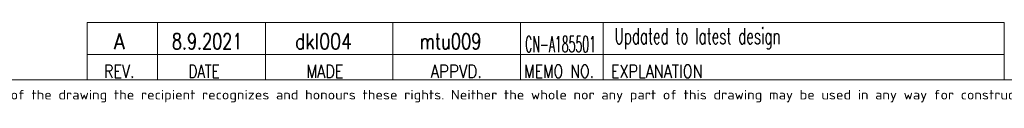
# Model space of a CAD drawing. Header units: inches. Extents: x 0 to 23760, y -13 to 16800.
# Tile 125 of 222: x 9975 to 16160, y 39 to 561. Entities that reach past the tile are written whole.
import ezdxf

# ---------------------------------------------------------------- set-up
doc = ezdxf.new("R2010")
doc.units = ezdxf.units.IN
doc.layers.add('210', color=7, linetype='Continuous', true_color=0xffffff)
doc.layers.add('254', color=7, linetype='Continuous', true_color=0xffffff)
doc.styles.add('iso-1', font='isocp.shx')
doc.styles.add('latin_extended', font='simplex.shx')

msp = doc.modelspace()

# ---------------------------------------------------------------- linework, layer by layer
at = {"layer": '210', "color": 7, "linetype": 'Continuous', "lineweight": 18}
msp.add_line((200, 200), (23560, 200), dxfattribs=at)
at = {"layer": '254', "color": 7, "linetype": 'Continuous', "lineweight": 18}
for p, q in [((10399.98, 201.481), (10399.98, 561.481)), ((16159.996, 360), (10399.996, 360))]:
    msp.add_line(p, q, dxfattribs=at)
at = {"layer": '254', "color": 7, "linetype": 'Continuous', "lineweight": 13}
msp.add_line((16159.99, 561.481), (10399.99, 561.481), dxfattribs=at)
at = {"layer": '254', "color": 3, "linetype": 'Continuous', "lineweight": 18}
for p, q in [((10839.98, 561.481), (10839.98, 201.481)), ((11519.98, 201.481), (11519.98, 561.481)), ((12319.98, 561.481), (12319.98, 201.481)), ((13119.98, 201.481), (13119.98, 561.481)), ((13639.98, 561.481), (13639.98, 201.481))]:
    msp.add_line(p, q, dxfattribs=at)
at = {"layer": '254', "color": 3, "linetype": 'Continuous', "lineweight": 13}
for p, q in [((16159.98, 201.481), (16159.971, 561.481)), ((16160, 200), (10400, 200))]:
    msp.add_line(p, q, dxfattribs=at)

# ---------------------------------------------------------------- texts
at = {"layer": '210', "color": 211, "linetype": 'Continuous', "lineweight": 13, "insert": (7369.968, 59.059), "char_height": 60, "attachment_point": 7, "line_spacing_factor": 0.963855, "style": 'iso-1'}
msp.add_mtext('\\W1.2083;Copyright Wärtsilä. All rights reserved. By taking possession of the drawing the recipient recognizes and honours these rights. Neither the whole nor any part of this drawing may be used in any way for construction, fabrication, marketing or any other', dxfattribs=at)
at = {"layer": '254', "color": 3, "linetype": 'Continuous', "lineweight": 18, "char_height": 100, "attachment_point": 7, "line_spacing_factor": 0.963855, "style": 'latin_extended'}
for s, insert in [('\\W0.8021;dkl004', (11704.986, 392.298)), ('\\W0.6187;Updated to latest design', (13711.929, 392.298)), ('\\W0.8818;A', (10567.586, 392.298)), ('\\W0.7376;8.9.2021', (10931.507, 392.298)), ('\\W0.7468;mtu009', (12488.099, 392.298)), ('\\W0.5007;CN-A185501', (13150.348, 374.797))]:
    msp.add_mtext(s, dxfattribs=dict(at, insert=insert))
at = {"layer": '254', "color": 211, "linetype": 'Continuous', "lineweight": 18, "char_height": 80, "attachment_point": 7, "line_spacing_factor": 0.963855, "style": 'latin_extended'}
for s, insert in [('\\W0.8203;REV.', (10504.99, 213.766)), ('\\W0.7715;DATE', (11035.239, 213.766)), ('\\W0.8285;MADE', (11775.677, 213.766)), ('\\W0.8648;APPVD.', (12556.116, 213.766)), ('\\W0.8075;MEMO NO.', (13142.991, 213.766)), ('\\W0.8275;EXPLANATION', (13688.85, 213.766))]:
    msp.add_mtext(s, dxfattribs=dict(at, insert=insert))

doc.saveas('drawing.dxf')
